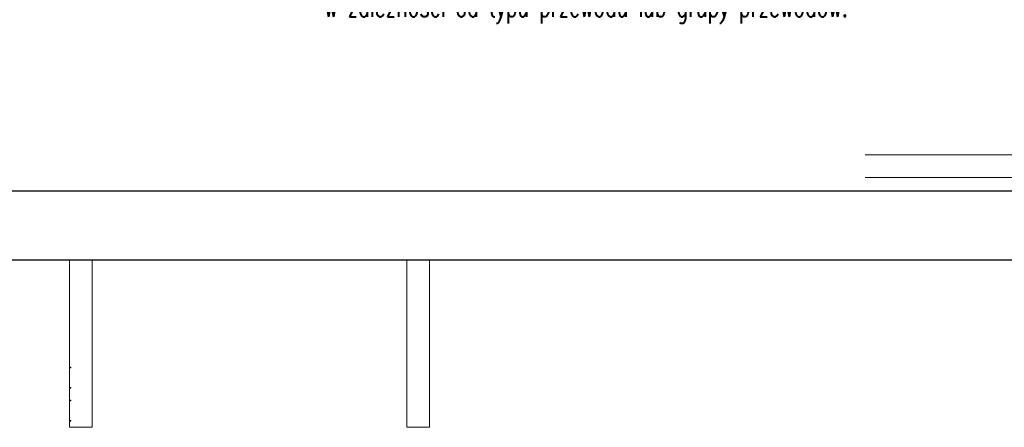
# Model space of a CAD drawing. Extents: x -220312 to -8310, y -91840 to 81907.
# Tile 18 of 128: x -187945 to -179275, y -20065 to -16475. Entities that reach past the tile are written whole.
import ezdxf

# ---------------------------------------------------------------- set-up
doc = ezdxf.new("R2010")
doc.units = 0
doc.header["$MEASUREMENT"] = 0
doc.set_wipeout_variables(frame=1)
doc.linetypes.add('Hidden Line', pattern=[50, 25, -25])
doc.layers.add('#kan_san-op', color=34, linetype='Continuous')
doc.layers.add('#opisy', color=252, linetype='Continuous')
for name, color, linetype, lineweight in [('#ks', 34, 'Continuous', 30), ('Arch schody_Nr_Pióra__21', 7, 'Continuous', 9), ('Arch wyposazenie_Nr_Pióra__100', 2, 'Continuous', 25), ('INWENT RZĘDNE_Nr_Pióra__21', 7, 'Continuous', 9), ('INWENT.ŚCIANY_Nr_Pióra__101', 8, 'Continuous', 13), ('Inwentaryzacja Konst._Nr_Pióra__101', 8, 'Continuous', 13), ('Istniejące schody_Nr_Pióra__101', 8, 'Continuous', 13), ('PODKŁAD', 252, 'Continuous', 35), ('RAMKA', 255, 'Continuous', 35)]:
    doc.layers.add(name, color=color, linetype=linetype, lineweight=lineweight)
doc.styles.add('GENERATED_STYLE_2', font='txt')
doc.styles.add('ROMANS', font='romans.shx', dxfattribs={"width": 0.85, "height": 0.11})

# ---------------------------------------------------------------- blocks, each defined once
blk = doc.blocks.new('parter')
at = {"layer": 'INWENT RZĘDNE_Nr_Pióra__21', "linetype": 'Continuous'}
for points in [[(-185420.4, -17799.6), (-185320.4, -17799.6), (-185328, -17761.3), (-185349.7, -17728.9), (-185382.1, -17707.2), (-185420.4, -17699.6)], [(-185420.4, -17799.6), (-185520.4, -17799.6), (-185512.8, -17837.9), (-185491.1, -17870.3), (-185458.7, -17892), (-185420.4, -17899.6)]]:
    blk.add_hatch(color=252, dxfattribs=at).paths.add_polyline_path(points, flags=0)
at = {"layer": 'Arch schody_Nr_Pióra__21', "color": 252, "linetype": 'Continuous'}
for p, q in [((-181742.4, -10215.1), (-181742.4, -17665.1)), ((-181542.4, -10215.1), (-181542.4, -17665.1)), ((-187507.4, -11415.1), (-187507.4, -20065.1)), ((-187307.4, -11415.1), (-187307.4, -20065.1)), ((-187307.4, -11745.1), (-187307.4, -17865.1)), ((-186642.4, -11745.1), (-187307.4, -17865.1)), ((-186642.4, -11745.1), (-186107.4, -17865.1)), ((-186107.4, -11745.1), (-186107.4, -17865.1)), ((-186042.4, -11745.1), (-186042.4, -17865.1)), ((-184537.4, -12815.1), (-184537.4, -17665.1)), ((-184477.4, -12815.1), (-184477.4, -17665.1)), ((-184537.4, -17665.1), (-184537.4, -20065.1)), ((-181742.4, -17665.1), (-184537.4, -17665.1)), ((-178272.4, -17665.1), (-181542.4, -17665.1)), ((-186042.4, -17865.1), (-187307.4, -17865.1)), ((-184337.4, -17865.1), (-184337.4, -20065.1)), ((-178272.4, -17865.1), (-184337.4, -17865.1)), ((-187307.4, -20065.1), (-187507.4, -20065.1)), ((-184337.4, -20065.1), (-184537.4, -20065.1))]:
    blk.add_line(p, q, dxfattribs=at)
at = {"layer": 'Arch wyposazenie_Nr_Pióra__100', "color": 252, "linetype": 'Continuous'}
for p in [(-187498.6, -19538.1), (-187498.6, -19718.1), (-187498.6, -19828.1), (-187498.6, -20008.1)]:
    blk.add_point(p, dxfattribs=at)
at = {"layer": 'INWENT RZĘDNE_Nr_Pióra__21', "color": 252, "linetype": 'Continuous'}
for p, q in [((-185420.4, -17999.6), (-185420.4, -17599.6)), ((-185620.4, -17799.6), (-185220.4, -17799.6))]:
    blk.add_line(p, q, dxfattribs=at)
blk.add_circle((-185420.4, -17799.6), 100, dxfattribs=at)
at = {"layer": 'INWENT.ŚCIANY_Nr_Pióra__101', "color": 252, "linetype": 'Hidden Line'}
for p, q in [((-184922.4, -15935.1), (-184922.4, -16515.1)), ((-184682.4, -16515.1), (-184682.4, -15935.1)), ((-187482.4, -16515.1), (-187482.4, -16435.1)), ((-187242.4, -16435.1), (-187242.4, -16515.1)), ((-187242.4, -16515.1), (-187482.4, -16515.1)), ((-184922.4, -16515.1), (-184682.4, -16515.1))]:
    blk.add_line(p, q, dxfattribs=at)
at = {"layer": 'Inwentaryzacja Konst._Nr_Pióra__101', "color": 252, "linetype": 'Hidden Line'}
for p, q in [((-187482.4, -16515.1), (-187382.4, -16515.1)), ((-187482.4, -16565.1), (-187482.4, -16515.1)), ((-187472.4, -16560.1), (-187468.5, -16525.1)), ((-187468.5, -16525.1), (-187396.3, -16525.1)), ((-187396.3, -16525.1), (-187392.4, -16560.1)), ((-187382.4, -16515.1), (-187382.4, -16565.1)), ((-184862.4, -16515.1), (-184762.4, -16515.1)), ((-184862.4, -16565.1), (-184862.4, -16515.1)), ((-184852.4, -16560.1), (-184848.5, -16525.1)), ((-184848.5, -16525.1), (-184776.3, -16525.1)), ((-184776.3, -16525.1), (-184772.4, -16560.1)), ((-184762.4, -16515.1), (-184762.4, -16565.1)), ((-187482.4, -16565.1), (-187472.4, -16560.1)), ((-187482.4, -16565.1), (-187472.4, -16570.1)), ((-187482.4, -16565.1), (-187482.4, -16615.1)), ((-187482.4, -16615.1), (-187382.4, -16615.1)), ((-187472.4, -16570.1), (-187468.5, -16605.1)), ((-187468.5, -16605.1), (-187396.3, -16605.1)), ((-187396.3, -16605.1), (-187392.4, -16570.1)), ((-187382.4, -16565.1), (-187392.4, -16560.1)), ((-187382.4, -16565.1), (-187392.4, -16570.1)), ((-187382.4, -16615.1), (-187382.4, -16565.1)), ((-184862.4, -16565.1), (-184852.4, -16560.1)), ((-184862.4, -16565.1), (-184852.4, -16570.1)), ((-184862.4, -16565.1), (-184862.4, -16615.1)), ((-184862.4, -16615.1), (-184762.4, -16615.1)), ((-184852.4, -16570.1), (-184848.5, -16605.1)), ((-184848.5, -16605.1), (-184776.3, -16605.1)), ((-184776.3, -16605.1), (-184772.4, -16570.1)), ((-184762.4, -16565.1), (-184772.4, -16560.1)), ((-184762.4, -16565.1), (-184772.4, -16570.1)), ((-184762.4, -16615.1), (-184762.4, -16565.1))]:
    blk.add_line(p, q, dxfattribs=at)
at = {"layer": 'Istniejące schody_Nr_Pióra__101', "color": 252, "linetype": 'Hidden Line'}
for p, q in [((-184682.4, -16715.1), (-184682.4, -10015.1)), ((-185042.4, -16485.1), (-187182.4, -16485.1)), ((-187182.4, -16485.1), (-187182.4, -16985.1)), ((-185042.4, -16485.1), (-185042.4, -16985.1)), ((-187182.4, -16715.1), (-191052.4, -16715.1)), ((-185042.4, -16715.1), (-187182.4, -16715.1)), ((-185042.4, -16715.1), (-184682.4, -16715.1)), ((-185042.4, -16985.1), (-187182.4, -16985.1))]:
    blk.add_line(p, q, dxfattribs=at)
at = {"layer": 'INWENT RZĘDNE_Nr_Pióra__21', "color": 252, "insert": (-185966.4, -18145.9), "char_height": 160, "attachment_point": 7, "style": 'GENERATED_STYLE_2'}
blk.add_mtext('{-0,53}', dxfattribs=at)
blk = doc.blocks.new('A$C382C6C0C')
at = {"layer": '#ks', "color": 7, "lineweight": -3}
for p, q in [((0, -2848), (3890.49, -2848)), ((-248.51, -2909), (3951.49, -2909))]:
    blk.add_line(p, q, dxfattribs=at)
blk = doc.blocks.new('A$C689C700D')
at = {"layer": '#ks', "color": 1, "lineweight": 35, "xscale": 10, "yscale": 10, "zscale": 10}
blk.add_blockref('A$C382C6C0C', (-37652.8, 28364), dxfattribs=at)

msp = doc.modelspace()

# ---------------------------------------------------------------- block references
at = {"layer": 'PODKŁAD'}
msp.add_blockref('parter', (0, 0), dxfattribs=at)

# ---------------------------------------------------------------- next in the draw order: wipeouts: each hides what was drawn before it
at = {"ltscale": 10}
msp.add_wipeout([(-198285.2, -17981.1), (-198285.2, -11500), (-180501.4, -11500), (-180501.4, -17981.1)], dxfattribs=at).dxf.layer = '#kan_san-op'

# ---------------------------------------------------------------- next in the draw order: texts
at = {"layer": '#opisy', "color": 7, "style": 'ROMANS', "width": 0.7}
msp.add_text('w zależności od typu przewodu lub grupy przewodów.', height=180, dxfattribs=at).set_placement((-185263.3, -16448.8))

# ---------------------------------------------------------------- next in the draw order: wipeouts: each hides what was drawn before it
at = {"ltscale": 10}
msp.add_wipeout([(-200770.3, 11108.9), (-198285.2, 10498.9), (-198285.2, -17981.1), (-159380.3, -17981.1), (-158770.3, -18591.1), (-200770.3, -18591.1)], dxfattribs=at).dxf.layer = '#kan_san-op'

# ---------------------------------------------------------------- next in the draw order: block references
at = {"layer": 'RAMKA'}
msp.add_blockref('A$C689C700D', (-160632.3, -17865.1), dxfattribs=at)

doc.saveas('drawing.dxf')
